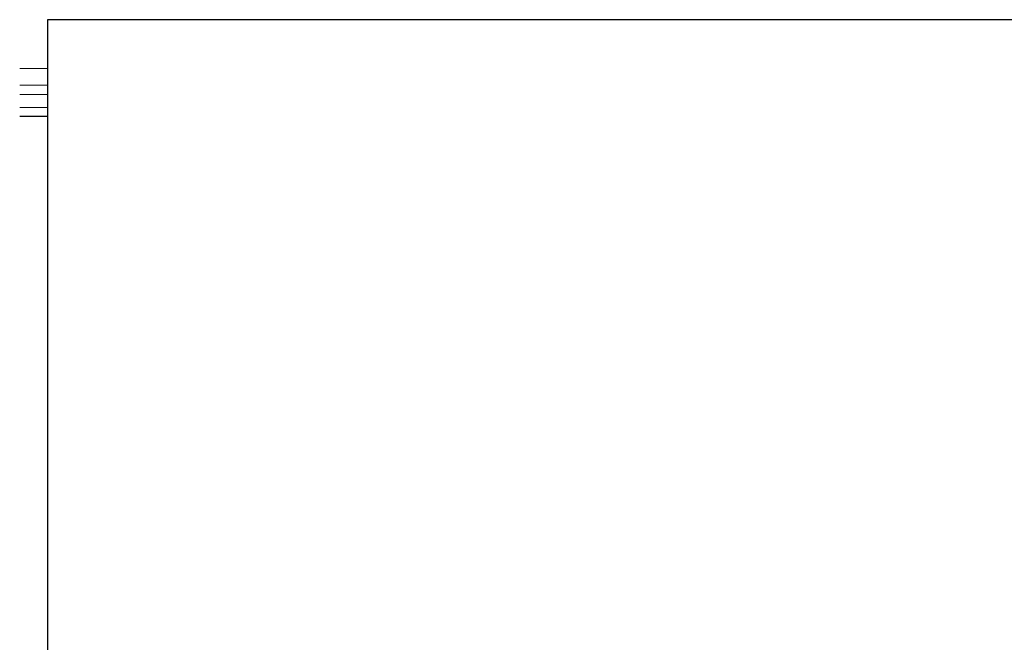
# Model space of a CAD drawing. Header units: inches. Extents: x 0 to 23760, y -13 to 16800.
# Tile 45 of 222: x 6241 to 6507, y 5941 to 6109. Entities that reach past the tile are written whole.
import ezdxf

# ---------------------------------------------------------------- set-up
doc = ezdxf.new("R2010")
doc.units = ezdxf.units.IN
doc.layers.add('254', color=7, linetype='Continuous', true_color=0xffffff)

msp = doc.modelspace()

# ---------------------------------------------------------------- linework, layer by layer
at = {"layer": '254', "color": 2, "linetype": 'Continuous', "lineweight": 25}
for p, q in [((6248.791, 6108.696), (6248.791, 5728.696)), ((6748.791, 6108.696), (6248.791, 6108.696)), ((6248.797, 6082.525), (6241.296, 6082.525))]:
    msp.add_line(p, q, dxfattribs=at)
at = {"layer": '254', "color": 110, "linetype": 'Continuous', "lineweight": 13}
for p, q in [((6248.797, 6095.488), (6241.296, 6095.488)), ((6248.797, 6091.056), (6241.296, 6091.056)), ((6248.797, 6088.523), (6241.296, 6088.523)), ((6248.797, 6084.99), (6241.296, 6084.99))]:
    msp.add_line(p, q, dxfattribs=at)

doc.saveas('drawing.dxf')
